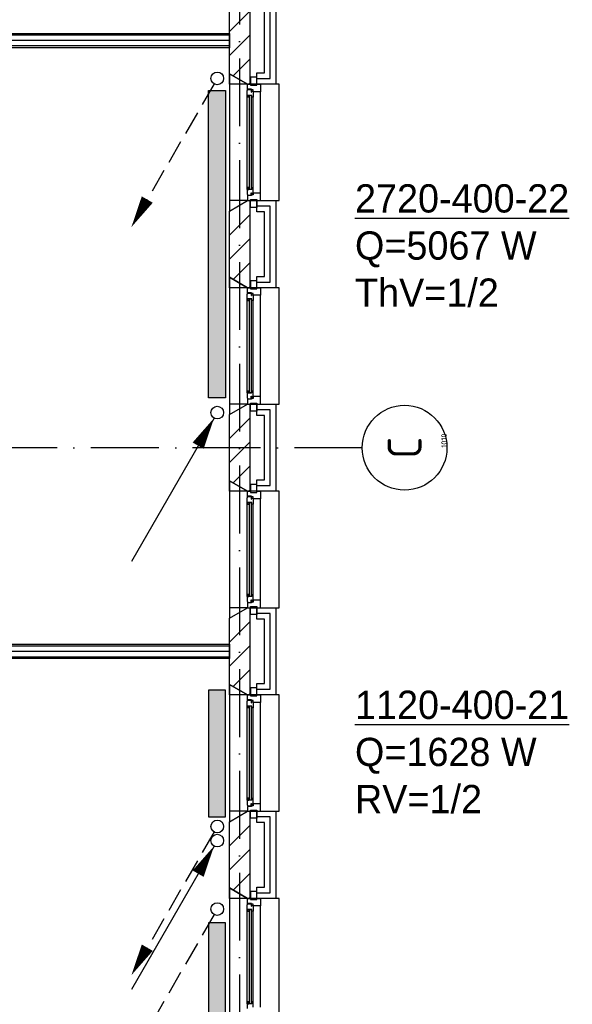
# Model space of a CAD drawing. Extents: x -36528 to 124080, y 290752 to 374852.
# Tile 22 of 66: x 59398 to 64289, y 309950 to 318657. Entities that reach past the tile are written whole.
import ezdxf
from ezdxf.enums import TextEntityAlignment as Align

# ---------------------------------------------------------------- set-up
doc = ezdxf.new("R2010")
doc.units = 0
doc.header["$LTSCALE"] = 100
doc.linetypes.add('DASHDOT', pattern=[9, 6, -1.5, 0, -1.5])
doc.layers.get('0').update_dxf_attribs({"linetype": 'CONTINUOUS'})
for name, color, linetype in [('AL$7----_STRAMIEN', 1, 'DASHDOT'), ('AL$8----_HULPLIJNEN', 2, 'CONTINUOUS'), ('AL21----_BUITENWAND', 4, 'CONTINUOUS'), ('AL21K---_ISOLATIE', 1, 'CONTINUOUS'), ('AL22----_BINNENWAND', 7, 'CONTINUOUS'), ('AL28----_KONSTRUKTIE', 3, 'CONTINUOUS'), ('AL31----_BUITENKOZ', 7, 'CONTINUOUS'), ('ALL-----_REFLIJNEN', 8, 'CONTINUOUS'), ('ALN-----_BLOCKNAAM', 2, 'CONTINUOUS'), ('ALXAB---_PREFABBETON', 1, 'CONTINUOUS'), ('WI561---', 1, 'CONTINUOUS'), ('WL561---', 4, 'CONTINUOUS'), ('WL561---_AANVOER', 4, 'CONTINUOUS'), ('WL561---_RETOUR', 4, 'CONTINUOUS')]:
    doc.layers.add(name, color=color, linetype=linetype)
doc.styles.add('BURO-025', font='BUROFONT.shx', dxfattribs={"height": 250})
doc.styles.get("Standard").update_dxf_attribs({"font": 'ISOCP'})

# ---------------------------------------------------------------- blocks, each defined once
blk = doc.blocks.new('1010')
at = {"layer": 'AL$7----_STRAMIEN', "color": 7, "linetype": 'CONTINUOUS'}
blk.add_circle((0, 750), 750, dxfattribs=at)
at = {"layer": 'ALN-----_BLOCKNAAM', "linetype": 'CONTINUOUS'}
blk.add_text('1010', height=100, dxfattribs=at).set_placement((0, 0))
blk = doc.blocks.new('2322401')
at = {"color": 0, "linetype": 'CONTINUOUS'}
for p, q in [((-0.5, 0.5, 1), (-0.5, 0.5)), ((-0.5, 0.5, 1), (-0.5, -0.5, 1)), ((0.5, 0.5, 1), (-0.5, 0.5, 1)), ((0.5, 0.5), (-0.5, 0.5)), ((-0.5, 0.5), (-0.5, -0.5)), ((0.5, 0.5, 1), (0.5, 0.5)), ((0.5, -0.5, 1), (0.5, 0.5, 1)), ((0.5, -0.5), (0.5, 0.5)), ((-0.5, -0.5, 1), (-0.5, -0.5)), ((-0.5, -0.5, 1), (0.5, -0.5, 1)), ((-0.5, -0.5), (0.5, -0.5)), ((0.5, -0.5, 1), (0.5, -0.5))]:
    blk.add_line(p, q, dxfattribs=at)
blk = doc.blocks.new('CVHATCH1')
at = {"color": 0, "linetype": 'CONTINUOUS'}
blk.add_solid([(-0.5, -0.5), (0.5, -0.5), (-0.5, 0.5), (0.5, 0.5)], dxfattribs=at)
blk = doc.blocks.new('LDV2108')
at = {"color": 0, "linetype": 'CONTINUOUS'}
for p, q in [((-0.25, -0.433), (-1.187, -2.057)), ((-1.562, -2.706), (-2.5, -4.33)), ((-2.875, -4.98), (-3.812, -6.603)), ((-4.187, -7.253), (-5.125, -8.877)), ((-5.5, -9.526), (-6.437, -11.15))]:
    blk.add_line(p, q, dxfattribs=at)
blk.add_lwpolyline([(-6.75, -11.691, 0, 1, 0), (-5.5, -9.526, 1, 1, 0)], format="xyseb", dxfattribs=at)
blk.add_circle((0, 0), 0.5, dxfattribs=at)
blk = doc.blocks.new('LDV4107')
at = {"color": 0, "linetype": 'CONTINUOUS'}
blk.add_line((-0.25, -0.433), (-6.75, -11.691), dxfattribs=at)
blk.add_lwpolyline([(-0.25, -0.433, 0, 1, 0), (-1.5, -2.598, 1, 1, 0)], format="xyseb", dxfattribs=at)
blk.add_circle((0, 0), 0.5, dxfattribs=at)
blk = doc.blocks.new('CVRINFO2')
at = {"color": 0, "linetype": 'CONTINUOUS', "style": 'BURO-025'}
for tag, p in [('CV_TEXT125', (0, 0)), ('CV_TEXT225', (0, -4.167)), ('CV_TEXT325', (0, -8.333)), ('CV_TEXT425', (0, -12.5))]:
    blk.add_attdef(tag, p, '', height=2.5, dxfattribs=at)

msp = doc.modelspace()

# ---------------------------------------------------------------- linework, layer by layer
at = {"layer": 'AL$7----_STRAMIEN', "color": 1}
for p, q in [((61344.348, 371420.208), (61344.348, 302741.907)), ((62429.048, 314871.726), (41244.348, 314871.726))]:
    msp.add_line(p, q, dxfattribs=at)
at = {"layer": 'AL$8----_HULPLIJNEN', "color": 8}
for p, q in [((61254.348, 318086.726), (61254.348, 318179.102)), ((61254.348, 318179.102), (61414.348, 318086.726)), ((61414.348, 318086.726), (61254.348, 318086.726)), ((61414.348, 317056.726), (61254.348, 317056.726)), ((61254.348, 317056.726), (61254.348, 316964.35)), ((61254.348, 316964.35), (61414.348, 317056.726)), ((61254.348, 316286.726), (61254.348, 316379.102)), ((61254.348, 316379.102), (61414.348, 316286.726)), ((61414.348, 316286.726), (61254.348, 316286.726)), ((61414.348, 315256.726), (61254.348, 315256.726)), ((61254.348, 315256.726), (61254.348, 315164.35)), ((61254.348, 315164.35), (61414.348, 315256.726)), ((61254.348, 314486.726), (61254.348, 314579.102)), ((61254.348, 314579.102), (61414.348, 314486.726)), ((61414.348, 314486.726), (61254.348, 314486.726)), ((61414.348, 313456.726), (61254.348, 313456.726)), ((61254.348, 313456.726), (61254.348, 313364.35)), ((61254.348, 313364.35), (61414.348, 313456.726)), ((61254.348, 312686.726), (61254.348, 312779.102)), ((61254.348, 312779.102), (61414.348, 312686.726)), ((61414.348, 312686.726), (61254.348, 312686.726)), ((61414.348, 311656.726), (61254.348, 311656.726)), ((61254.348, 311656.726), (61254.348, 311564.35)), ((61254.348, 311564.35), (61414.348, 311656.726)), ((61254.348, 310886.726), (61254.348, 310979.102)), ((61254.348, 310979.102), (61414.348, 310886.726)), ((61414.348, 310886.726), (61254.348, 310886.726))]:
    msp.add_line(p, q, dxfattribs=at)
at = {"layer": 'AL21----_BUITENWAND', "color": 8}
for p, q in [((61664.348, 318856.726), (61664.348, 318086.726)), ((61564.348, 318186.726), (61564.348, 318756.726)), ((61495.348, 318186.726), (61564.348, 318186.726)), ((61495.348, 318086.726), (61495.348, 318186.726)), ((61664.348, 318086.726), (61495.348, 318086.726)), ((61495.348, 316956.726), (61495.348, 317056.726)), ((61495.348, 317056.726), (61664.348, 317056.726)), ((61664.348, 317056.726), (61664.348, 316286.726)), ((61564.348, 316956.726), (61495.348, 316956.726)), ((61564.348, 316386.726), (61564.348, 316956.726)), ((61495.348, 316386.726), (61564.348, 316386.726)), ((61495.348, 316286.726), (61495.348, 316386.726)), ((61664.348, 316286.726), (61495.348, 316286.726)), ((61495.348, 315156.726), (61495.348, 315256.726)), ((61495.348, 315256.726), (61664.348, 315256.726)), ((61664.348, 315256.726), (61664.348, 314486.726)), ((61564.348, 315156.726), (61495.348, 315156.726)), ((61564.348, 314586.726), (61564.348, 315156.726)), ((61495.348, 314586.726), (61564.348, 314586.726)), ((61495.348, 314486.726), (61495.348, 314586.726)), ((61664.348, 314486.726), (61495.348, 314486.726)), ((61495.348, 313356.726), (61495.348, 313456.726)), ((61495.348, 313456.726), (61664.348, 313456.726)), ((61664.348, 313456.726), (61664.348, 312686.726)), ((61564.348, 313356.726), (61495.348, 313356.726)), ((61564.348, 312786.726), (61564.348, 313356.726)), ((61495.348, 312786.726), (61564.348, 312786.726)), ((61495.348, 312686.726), (61495.348, 312786.726)), ((61664.348, 312686.726), (61495.348, 312686.726)), ((61495.348, 311556.726), (61495.348, 311656.726)), ((61495.348, 311656.726), (61664.348, 311656.726)), ((61664.348, 311656.726), (61664.348, 310886.726)), ((61564.348, 311556.726), (61495.348, 311556.726)), ((61564.348, 310986.726), (61564.348, 311556.726)), ((61495.348, 310986.726), (61564.348, 310986.726)), ((61495.348, 310886.726), (61495.348, 310986.726)), ((61664.348, 310886.726), (61495.348, 310886.726))]:
    msp.add_line(p, q, dxfattribs=at)
at = {"layer": 'AL21K---_ISOLATIE', "color": 8, "linetype": 'CONTINUOUS'}
for p, q in [((61434.348, 318756.726), (61434.348, 318186.726)), ((61434.348, 316956.726), (61434.348, 316386.726)), ((61434.348, 315156.726), (61434.348, 314586.726)), ((61434.348, 313356.726), (61434.348, 312786.726)), ((61434.348, 311556.726), (61434.348, 310986.726))]:
    msp.add_line(p, q, dxfattribs=at)
at = {"layer": 'AL22----_BINNENWAND', "color": 8}
for p, q in [((55209.348, 318534.226), (61254.348, 318534.226)), ((61254.348, 318534.226), (61254.348, 318409.226)), ((61254.348, 318409.226), (55209.348, 318409.226)), ((55209.348, 313134.226), (61254.348, 313134.226)), ((61254.348, 313134.226), (61254.348, 313009.226)), ((61254.348, 313009.226), (55084.348, 313009.226))]:
    msp.add_line(p, q, dxfattribs=at)
at = {"layer": 'AL22----_BINNENWAND', "color": 8, "linetype": 'CONTINUOUS'}
for p, q in [((61254.348, 318519.226), (55209.348, 318519.226)), ((61254.348, 318424.226), (55209.348, 318424.226)), ((55194.348, 313119.226), (61254.348, 313119.226)), ((55099.348, 313024.226), (61254.348, 313024.226))]:
    msp.add_line(p, q, dxfattribs=at)
at = {"layer": 'AL28----_KONSTRUKTIE', "color": 8}
for p, q in [((61434.348, 318856.726), (61434.348, 318086.726)), ((61254.348, 318179.102), (61254.348, 318764.35)), ((61414.348, 318086.726), (61254.348, 318179.102)), ((61434.348, 318086.726), (61414.348, 318086.726)), ((61254.348, 316964.35), (61414.348, 317056.726)), ((61414.348, 317056.726), (61434.348, 317056.726)), ((61434.348, 317056.726), (61434.348, 316286.726)), ((61254.348, 316379.102), (61254.348, 316964.35)), ((61414.348, 316286.726), (61254.348, 316379.102)), ((61434.348, 316286.726), (61414.348, 316286.726)), ((61254.348, 315164.35), (61414.348, 315256.726)), ((61414.348, 315256.726), (61434.348, 315256.726)), ((61434.348, 315256.726), (61434.348, 314486.726)), ((61254.348, 314579.102), (61254.348, 315164.35)), ((61414.348, 314486.726), (61254.348, 314579.102)), ((61434.348, 314486.726), (61414.348, 314486.726)), ((61254.348, 313364.35), (61414.348, 313456.726)), ((61414.348, 313456.726), (61434.348, 313456.726)), ((61434.348, 313456.726), (61434.348, 312686.726)), ((61254.348, 312779.102), (61254.348, 313364.35)), ((61414.348, 312686.726), (61254.348, 312779.102)), ((61434.348, 312686.726), (61414.348, 312686.726)), ((61254.348, 311564.35), (61414.348, 311656.726)), ((61414.348, 311656.726), (61434.348, 311656.726)), ((61434.348, 311656.726), (61434.348, 310886.726)), ((61254.348, 310979.102), (61254.348, 311564.35)), ((61414.348, 310886.726), (61254.348, 310979.102)), ((61434.348, 310886.726), (61414.348, 310886.726))]:
    msp.add_line(p, q, dxfattribs=at)
at = {"layer": 'AL31----_BUITENKOZ', "color": 8}
for p, q in [((61414.348, 318086.726), (61254.348, 318179.102)), ((61254.348, 318179.102), (61254.348, 316964.35)), ((61495.348, 318147.726), (61439.348, 318147.726)), ((61439.348, 318147.726), (61439.348, 318076.726)), ((61495.348, 318076.726), (61495.348, 318147.726)), ((61694.348, 318086.726), (61414.348, 318086.726)), ((61414.348, 318086.726), (61439.348, 318086.726)), ((61414.348, 318042.726), (61414.348, 318086.726)), ((61439.348, 318086.726), (61439.348, 318076.726)), ((61439.348, 318076.726), (61495.348, 318076.726)), ((61439.348, 318076.726), (61495.348, 318076.726)), ((61495.348, 318076.726), (61495.348, 318086.726)), ((61495.348, 318086.726), (61528.348, 318086.726)), ((61528.348, 318086.726), (61528.348, 318019.726)), ((61694.348, 317056.726), (61694.348, 318086.726)), ((61411.348, 318030.028), (61415.59, 318032.477)), ((61411.348, 317987.542), (61411.348, 318030.028)), ((61452.348, 317987.542), (61411.348, 317987.542)), ((61411.348, 317155.91), (61411.348, 317987.542)), ((61413.645, 317987.542), (61427.177, 317987.542)), ((61413.645, 317970.542), (61413.645, 317987.542)), ((61427.177, 317970.542), (61413.645, 317970.542)), ((61450.348, 318042.726), (61414.348, 318042.726)), ((61415.59, 318032.477), (61415.59, 318039.542)), ((61415.59, 318039.542), (61445.348, 318039.542)), ((61427.177, 317987.542), (61427.177, 317970.542)), ((61445.348, 318039.542), (61445.348, 318017.042)), ((61445.348, 318017.042), (61450.348, 318017.042)), ((61450.348, 318036.726), (61450.348, 318042.726)), ((61465.348, 318036.726), (61450.348, 318036.726)), ((61450.348, 318017.042), (61450.348, 318025.042)), ((61450.348, 318025.042), (61465.348, 318025.042)), ((61452.348, 317970.542), (61452.348, 317987.542)), ((61465.348, 317972.601), (61452.348, 317970.542)), ((61465.348, 318019.726), (61465.348, 318036.726)), ((61465.348, 318025.042), (61465.348, 318019.726)), ((61528.348, 318019.726), (61465.348, 318019.726)), ((61465.348, 318019.726), (61465.348, 317972.601)), ((61465.348, 317170.851), (61465.348, 317972.601)), ((61528.348, 317123.726), (61528.348, 318019.726)), ((61452.348, 317155.91), (61411.348, 317155.91)), ((61411.348, 317155.91), (61411.348, 317113.424)), ((61411.348, 317113.424), (61415.59, 317110.975)), ((61427.177, 317172.91), (61413.645, 317172.91)), ((61413.645, 317172.91), (61413.645, 317155.91)), ((61413.645, 317155.91), (61427.177, 317155.91)), ((61450.348, 317100.726), (61414.348, 317100.726)), ((61414.348, 317100.726), (61414.348, 317056.726)), ((61415.59, 317110.975), (61415.59, 317103.91)), ((61415.59, 317103.91), (61445.348, 317103.91)), ((61427.177, 317155.91), (61427.177, 317172.91)), ((61445.348, 317103.91), (61445.348, 317126.41)), ((61445.348, 317126.41), (61450.348, 317126.41)), ((61450.348, 317126.41), (61450.348, 317118.41)), ((61450.348, 317118.41), (61465.348, 317118.41)), ((61465.348, 317106.726), (61450.348, 317106.726)), ((61450.348, 317106.726), (61450.348, 317100.726)), ((61465.348, 317170.851), (61452.348, 317172.91)), ((61452.348, 317172.91), (61452.348, 317155.91)), ((61465.348, 317123.726), (61465.348, 317170.851)), ((61528.348, 317123.726), (61465.348, 317123.726)), ((61465.348, 317123.726), (61465.348, 317106.726)), ((61465.348, 317118.41), (61465.348, 317123.726)), ((61528.348, 317056.726), (61528.348, 317123.726)), ((61254.348, 316964.35), (61414.348, 317056.726)), ((61414.348, 317056.726), (61694.348, 317056.726)), ((61414.348, 317056.726), (61439.348, 317056.726)), ((61439.348, 317066.726), (61495.348, 317066.726)), ((61439.348, 316995.726), (61439.348, 317066.726)), ((61439.348, 317056.726), (61439.348, 317066.726)), ((61439.348, 317066.726), (61495.348, 317066.726)), ((61495.348, 317066.726), (61495.348, 316995.726)), ((61495.348, 317066.726), (61495.348, 317056.726)), ((61495.348, 317056.726), (61528.348, 317056.726)), ((61495.348, 316995.726), (61439.348, 316995.726)), ((61414.348, 316286.726), (61254.348, 316379.102)), ((61254.348, 316379.102), (61254.348, 315164.35)), ((61495.348, 316347.726), (61439.348, 316347.726)), ((61439.348, 316347.726), (61439.348, 316276.726)), ((61495.348, 316276.726), (61495.348, 316347.726)), ((61411.348, 316230.028), (61415.59, 316232.477)), ((61411.348, 316187.542), (61411.348, 316230.028)), ((61694.348, 316286.726), (61414.348, 316286.726)), ((61414.348, 316286.726), (61439.348, 316286.726)), ((61414.348, 316242.726), (61414.348, 316286.726)), ((61450.348, 316242.726), (61414.348, 316242.726)), ((61415.59, 316232.477), (61415.59, 316239.542)), ((61415.59, 316239.542), (61445.348, 316239.542)), ((61439.348, 316286.726), (61439.348, 316276.726)), ((61439.348, 316276.726), (61495.348, 316276.726)), ((61439.348, 316276.726), (61495.348, 316276.726)), ((61445.348, 316239.542), (61445.348, 316217.042)), ((61445.348, 316217.042), (61450.348, 316217.042)), ((61450.348, 316236.726), (61450.348, 316242.726)), ((61465.348, 316236.726), (61450.348, 316236.726)), ((61450.348, 316217.042), (61450.348, 316225.042)), ((61450.348, 316225.042), (61465.348, 316225.042)), ((61465.348, 316219.726), (61465.348, 316236.726)), ((61465.348, 316225.042), (61465.348, 316219.726)), ((61528.348, 316219.726), (61465.348, 316219.726)), ((61465.348, 316219.726), (61465.348, 316172.601)), ((61495.348, 316276.726), (61495.348, 316286.726)), ((61495.348, 316286.726), (61528.348, 316286.726)), ((61528.348, 316286.726), (61528.348, 316219.726)), ((61528.348, 315323.726), (61528.348, 316219.726)), ((61694.348, 315256.726), (61694.348, 316286.726)), ((61411.348, 315355.91), (61411.348, 316187.542)), ((61452.348, 316187.542), (61411.348, 316187.542)), ((61413.645, 316187.542), (61427.177, 316187.542)), ((61413.645, 316170.542), (61413.645, 316187.542)), ((61427.177, 316170.542), (61413.645, 316170.542)), ((61427.177, 316187.542), (61427.177, 316170.542)), ((61452.348, 316170.542), (61452.348, 316187.542)), ((61465.348, 316172.601), (61452.348, 316170.542)), ((61465.348, 315370.851), (61465.348, 316172.601)), ((61452.348, 315355.91), (61411.348, 315355.91)), ((61411.348, 315355.91), (61411.348, 315313.424)), ((61427.177, 315372.91), (61413.645, 315372.91)), ((61413.645, 315372.91), (61413.645, 315355.91)), ((61413.645, 315355.91), (61427.177, 315355.91)), ((61427.177, 315355.91), (61427.177, 315372.91)), ((61465.348, 315370.851), (61452.348, 315372.91)), ((61452.348, 315372.91), (61452.348, 315355.91)), ((61465.348, 315323.726), (61465.348, 315370.851)), ((61411.348, 315313.424), (61415.59, 315310.975)), ((61450.348, 315300.726), (61414.348, 315300.726)), ((61414.348, 315300.726), (61414.348, 315256.726)), ((61415.59, 315310.975), (61415.59, 315303.91)), ((61415.59, 315303.91), (61445.348, 315303.91)), ((61439.348, 315266.726), (61495.348, 315266.726)), ((61439.348, 315195.726), (61439.348, 315266.726)), ((61439.348, 315256.726), (61439.348, 315266.726)), ((61439.348, 315266.726), (61495.348, 315266.726)), ((61445.348, 315303.91), (61445.348, 315326.41)), ((61445.348, 315326.41), (61450.348, 315326.41)), ((61450.348, 315326.41), (61450.348, 315318.41)), ((61450.348, 315318.41), (61465.348, 315318.41)), ((61465.348, 315306.726), (61450.348, 315306.726)), ((61450.348, 315306.726), (61450.348, 315300.726)), ((61528.348, 315323.726), (61465.348, 315323.726)), ((61465.348, 315323.726), (61465.348, 315306.726)), ((61465.348, 315318.41), (61465.348, 315323.726)), ((61495.348, 315266.726), (61495.348, 315195.726)), ((61495.348, 315266.726), (61495.348, 315256.726)), ((61528.348, 315256.726), (61528.348, 315323.726)), ((61254.348, 315164.35), (61414.348, 315256.726)), ((61414.348, 315256.726), (61694.348, 315256.726)), ((61414.348, 315256.726), (61439.348, 315256.726)), ((61495.348, 315195.726), (61439.348, 315195.726)), ((61495.348, 315256.726), (61528.348, 315256.726)), ((61414.348, 314486.726), (61254.348, 314579.102)), ((61254.348, 314579.102), (61254.348, 313364.35)), ((61694.348, 314486.726), (61414.348, 314486.726)), ((61414.348, 314486.726), (61439.348, 314486.726)), ((61414.348, 314442.726), (61414.348, 314486.726)), ((61495.348, 314547.726), (61439.348, 314547.726)), ((61439.348, 314547.726), (61439.348, 314476.726)), ((61439.348, 314486.726), (61439.348, 314476.726)), ((61439.348, 314476.726), (61495.348, 314476.726)), ((61439.348, 314476.726), (61495.348, 314476.726)), ((61495.348, 314476.726), (61495.348, 314547.726)), ((61495.348, 314476.726), (61495.348, 314486.726)), ((61495.348, 314486.726), (61528.348, 314486.726)), ((61528.348, 314486.726), (61528.348, 314419.726)), ((61694.348, 313456.726), (61694.348, 314486.726)), ((61411.348, 314430.028), (61415.59, 314432.477)), ((61411.348, 314387.542), (61411.348, 314430.028)), ((61450.348, 314442.726), (61414.348, 314442.726)), ((61415.59, 314432.477), (61415.59, 314439.542)), ((61415.59, 314439.542), (61445.348, 314439.542)), ((61445.348, 314439.542), (61445.348, 314417.042)), ((61445.348, 314417.042), (61450.348, 314417.042)), ((61450.348, 314436.726), (61450.348, 314442.726)), ((61465.348, 314436.726), (61450.348, 314436.726)), ((61450.348, 314417.042), (61450.348, 314425.042)), ((61450.348, 314425.042), (61465.348, 314425.042)), ((61465.348, 314419.726), (61465.348, 314436.726)), ((61465.348, 314425.042), (61465.348, 314419.726)), ((61528.348, 314419.726), (61465.348, 314419.726)), ((61465.348, 314419.726), (61465.348, 314372.601)), ((61528.348, 313523.726), (61528.348, 314419.726)), ((61411.348, 313555.91), (61411.348, 314387.542)), ((61452.348, 314387.542), (61411.348, 314387.542)), ((61413.645, 314387.542), (61427.177, 314387.542)), ((61413.645, 314370.542), (61413.645, 314387.542)), ((61427.177, 314370.542), (61413.645, 314370.542)), ((61427.177, 314387.542), (61427.177, 314370.542)), ((61452.348, 314370.542), (61452.348, 314387.542)), ((61465.348, 314372.601), (61452.348, 314370.542)), ((61465.348, 313570.851), (61465.348, 314372.601)), ((61452.348, 313555.91), (61411.348, 313555.91)), ((61411.348, 313555.91), (61411.348, 313513.424)), ((61427.177, 313572.91), (61413.645, 313572.91)), ((61413.645, 313572.91), (61413.645, 313555.91)), ((61413.645, 313555.91), (61427.177, 313555.91)), ((61427.177, 313555.91), (61427.177, 313572.91)), ((61445.348, 313503.91), (61445.348, 313526.41)), ((61445.348, 313526.41), (61450.348, 313526.41)), ((61450.348, 313526.41), (61450.348, 313518.41)), ((61450.348, 313518.41), (61465.348, 313518.41)), ((61465.348, 313570.851), (61452.348, 313572.91)), ((61452.348, 313572.91), (61452.348, 313555.91)), ((61465.348, 313523.726), (61465.348, 313570.851)), ((61528.348, 313523.726), (61465.348, 313523.726)), ((61465.348, 313523.726), (61465.348, 313506.726)), ((61465.348, 313518.41), (61465.348, 313523.726)), ((61528.348, 313456.726), (61528.348, 313523.726)), ((61254.348, 313364.35), (61414.348, 313456.726)), ((61411.348, 313513.424), (61415.59, 313510.975)), ((61450.348, 313500.726), (61414.348, 313500.726)), ((61414.348, 313500.726), (61414.348, 313456.726)), ((61414.348, 313456.726), (61694.348, 313456.726)), ((61414.348, 313456.726), (61439.348, 313456.726)), ((61415.59, 313510.975), (61415.59, 313503.91)), ((61415.59, 313503.91), (61445.348, 313503.91)), ((61439.348, 313466.726), (61495.348, 313466.726)), ((61439.348, 313395.726), (61439.348, 313466.726)), ((61439.348, 313456.726), (61439.348, 313466.726)), ((61439.348, 313466.726), (61495.348, 313466.726)), ((61465.348, 313506.726), (61450.348, 313506.726)), ((61450.348, 313506.726), (61450.348, 313500.726)), ((61495.348, 313466.726), (61495.348, 313395.726)), ((61495.348, 313466.726), (61495.348, 313456.726)), ((61495.348, 313456.726), (61528.348, 313456.726)), ((61495.348, 313395.726), (61439.348, 313395.726)), ((61414.348, 312686.726), (61254.348, 312779.102)), ((61254.348, 312779.102), (61254.348, 311564.35)), ((61495.348, 312747.726), (61439.348, 312747.726)), ((61439.348, 312747.726), (61439.348, 312676.726)), ((61495.348, 312676.726), (61495.348, 312747.726)), ((61694.348, 312686.726), (61414.348, 312686.726)), ((61414.348, 312686.726), (61439.348, 312686.726)), ((61414.348, 312642.726), (61414.348, 312686.726)), ((61439.348, 312686.726), (61439.348, 312676.726)), ((61439.348, 312676.726), (61495.348, 312676.726)), ((61439.348, 312676.726), (61495.348, 312676.726)), ((61495.348, 312676.726), (61495.348, 312686.726)), ((61495.348, 312686.726), (61528.348, 312686.726)), ((61528.348, 312686.726), (61528.348, 312619.726)), ((61694.348, 311656.726), (61694.348, 312686.726)), ((61411.348, 312630.028), (61415.59, 312632.477)), ((61411.348, 312587.542), (61411.348, 312630.028)), ((61411.348, 311755.91), (61411.348, 312587.542)), ((61452.348, 312587.542), (61411.348, 312587.542)), ((61413.645, 312587.542), (61427.177, 312587.542)), ((61413.645, 312570.542), (61413.645, 312587.542)), ((61427.177, 312570.542), (61413.645, 312570.542)), ((61450.348, 312642.726), (61414.348, 312642.726)), ((61415.59, 312632.477), (61415.59, 312639.542)), ((61415.59, 312639.542), (61445.348, 312639.542)), ((61427.177, 312587.542), (61427.177, 312570.542)), ((61445.348, 312639.542), (61445.348, 312617.042)), ((61445.348, 312617.042), (61450.348, 312617.042)), ((61450.348, 312636.726), (61450.348, 312642.726)), ((61465.348, 312636.726), (61450.348, 312636.726)), ((61450.348, 312617.042), (61450.348, 312625.042)), ((61450.348, 312625.042), (61465.348, 312625.042)), ((61452.348, 312570.542), (61452.348, 312587.542)), ((61465.348, 312572.601), (61452.348, 312570.542)), ((61465.348, 312619.726), (61465.348, 312636.726)), ((61465.348, 312625.042), (61465.348, 312619.726)), ((61528.348, 312619.726), (61465.348, 312619.726)), ((61465.348, 312619.726), (61465.348, 312572.601)), ((61465.348, 311770.851), (61465.348, 312572.601)), ((61528.348, 311723.726), (61528.348, 312619.726)), ((61452.348, 311755.91), (61411.348, 311755.91)), ((61411.348, 311755.91), (61411.348, 311713.424)), ((61411.348, 311713.424), (61415.59, 311710.975)), ((61427.177, 311772.91), (61413.645, 311772.91)), ((61413.645, 311772.91), (61413.645, 311755.91)), ((61413.645, 311755.91), (61427.177, 311755.91)), ((61450.348, 311700.726), (61414.348, 311700.726)), ((61414.348, 311700.726), (61414.348, 311656.726)), ((61415.59, 311710.975), (61415.59, 311703.91)), ((61415.59, 311703.91), (61445.348, 311703.91)), ((61427.177, 311755.91), (61427.177, 311772.91)), ((61445.348, 311703.91), (61445.348, 311726.41)), ((61445.348, 311726.41), (61450.348, 311726.41)), ((61450.348, 311726.41), (61450.348, 311718.41)), ((61450.348, 311718.41), (61465.348, 311718.41)), ((61465.348, 311706.726), (61450.348, 311706.726)), ((61450.348, 311706.726), (61450.348, 311700.726)), ((61465.348, 311770.851), (61452.348, 311772.91)), ((61452.348, 311772.91), (61452.348, 311755.91)), ((61465.348, 311723.726), (61465.348, 311770.851)), ((61528.348, 311723.726), (61465.348, 311723.726)), ((61465.348, 311723.726), (61465.348, 311706.726)), ((61465.348, 311718.41), (61465.348, 311723.726)), ((61528.348, 311656.726), (61528.348, 311723.726)), ((61254.348, 311564.35), (61414.348, 311656.726)), ((61414.348, 311656.726), (61694.348, 311656.726)), ((61414.348, 311656.726), (61439.348, 311656.726)), ((61439.348, 311666.726), (61495.348, 311666.726)), ((61439.348, 311595.726), (61439.348, 311666.726)), ((61439.348, 311656.726), (61439.348, 311666.726)), ((61439.348, 311666.726), (61495.348, 311666.726)), ((61495.348, 311666.726), (61495.348, 311595.726)), ((61495.348, 311666.726), (61495.348, 311656.726)), ((61495.348, 311656.726), (61528.348, 311656.726)), ((61495.348, 311595.726), (61439.348, 311595.726)), ((61414.348, 310886.726), (61254.348, 310979.102)), ((61254.348, 310979.102), (61254.348, 309764.35)), ((61495.348, 310947.726), (61439.348, 310947.726)), ((61439.348, 310947.726), (61439.348, 310876.726)), ((61495.348, 310876.726), (61495.348, 310947.726)), ((61411.348, 310830.028), (61415.59, 310832.477)), ((61411.348, 310787.542), (61411.348, 310830.028)), ((61694.348, 310886.726), (61414.348, 310886.726)), ((61414.348, 310886.726), (61439.348, 310886.726)), ((61414.348, 310842.726), (61414.348, 310886.726)), ((61450.348, 310842.726), (61414.348, 310842.726)), ((61415.59, 310832.477), (61415.59, 310839.542)), ((61415.59, 310839.542), (61445.348, 310839.542)), ((61439.348, 310886.726), (61439.348, 310876.726)), ((61439.348, 310876.726), (61495.348, 310876.726)), ((61439.348, 310876.726), (61495.348, 310876.726)), ((61445.348, 310839.542), (61445.348, 310817.042)), ((61450.348, 310836.726), (61450.348, 310842.726)), ((61465.348, 310836.726), (61450.348, 310836.726)), ((61450.348, 310817.042), (61450.348, 310825.042)), ((61450.348, 310825.042), (61465.348, 310825.042)), ((61465.348, 310819.726), (61465.348, 310836.726)), ((61465.348, 310825.042), (61465.348, 310819.726)), ((61528.348, 310819.726), (61465.348, 310819.726)), ((61465.348, 310819.726), (61465.348, 310772.601)), ((61495.348, 310876.726), (61495.348, 310886.726)), ((61495.348, 310886.726), (61528.348, 310886.726)), ((61528.348, 310886.726), (61528.348, 310819.726)), ((61528.348, 309923.726), (61528.348, 310819.726)), ((61694.348, 309856.726), (61694.348, 310886.726)), ((61411.348, 309955.91), (61411.348, 310787.542)), ((61452.348, 310787.542), (61411.348, 310787.542)), ((61413.645, 310787.542), (61427.177, 310787.542)), ((61413.645, 310770.542), (61413.645, 310787.542)), ((61427.177, 310770.542), (61413.645, 310770.542)), ((61427.177, 310787.542), (61427.177, 310770.542)), ((61445.348, 310817.042), (61450.348, 310817.042)), ((61452.348, 310770.542), (61452.348, 310787.542)), ((61465.348, 310772.601), (61452.348, 310770.542)), ((61465.348, 309970.851), (61465.348, 310772.601)), ((61452.348, 309955.91), (61411.348, 309955.91)), ((61411.348, 309955.91), (61411.348, 309913.424)), ((61427.177, 309972.91), (61413.645, 309972.91)), ((61413.645, 309972.91), (61413.645, 309955.91)), ((61413.645, 309955.91), (61427.177, 309955.91)), ((61427.177, 309955.91), (61427.177, 309972.91)), ((61465.348, 309970.851), (61452.348, 309972.91)), ((61452.348, 309972.91), (61452.348, 309955.91)), ((61465.348, 309923.726), (61465.348, 309970.851))]:
    msp.add_line(p, q, dxfattribs=at)
at = {"layer": 'AL31----_BUITENKOZ', "color": 8, "linetype": 'CONTINUOUS'}
for p, q in [((61450.348, 317985.542), (61429.348, 317985.542)), ((61429.348, 317985.542), (61429.348, 317157.91)), ((61450.348, 317157.91), (61450.348, 317985.542)), ((61429.348, 317157.91), (61450.348, 317157.91)), ((61450.348, 316185.542), (61429.348, 316185.542)), ((61429.348, 316185.542), (61429.348, 315357.91)), ((61450.348, 315357.91), (61450.348, 316185.542)), ((61429.348, 315357.91), (61450.348, 315357.91)), ((61450.348, 314385.542), (61429.348, 314385.542)), ((61429.348, 314385.542), (61429.348, 313557.91)), ((61450.348, 313557.91), (61450.348, 314385.542)), ((61429.348, 313557.91), (61450.348, 313557.91)), ((61450.348, 312585.542), (61429.348, 312585.542)), ((61429.348, 312585.542), (61429.348, 311757.91)), ((61450.348, 311757.91), (61450.348, 312585.542)), ((61429.348, 311757.91), (61450.348, 311757.91)), ((61450.348, 310785.542), (61429.348, 310785.542)), ((61429.348, 310785.542), (61429.348, 309957.91)), ((61450.348, 309957.91), (61450.348, 310785.542)), ((61429.348, 309957.91), (61450.348, 309957.91))]:
    msp.add_line(p, q, dxfattribs=at)
at = {"layer": 'ALL-----_REFLIJNEN', "color": 8, "linetype": 'CONTINUOUS'}
for p, q in [((61614.348, 318136.726), (61614.348, 318806.726)), ((61254.348, 318471.726), (55209.348, 318471.726)), ((61495.348, 318136.726), (61614.348, 318136.726)), ((61614.348, 317006.726), (61495.348, 317006.726)), ((61614.348, 316336.726), (61614.348, 317006.726)), ((61495.348, 316336.726), (61614.348, 316336.726)), ((61614.348, 315206.726), (61495.348, 315206.726)), ((61614.348, 314536.726), (61614.348, 315206.726)), ((61495.348, 314536.726), (61614.348, 314536.726)), ((61614.348, 313406.726), (61495.348, 313406.726)), ((61614.348, 312736.726), (61614.348, 313406.726)), ((55146.848, 313071.726), (61254.348, 313071.726)), ((61495.348, 312736.726), (61614.348, 312736.726)), ((61614.348, 311606.726), (61495.348, 311606.726)), ((61614.348, 310936.726), (61614.348, 311606.726)), ((61495.348, 310936.726), (61614.348, 310936.726))]:
    msp.add_line(p, q, dxfattribs=at)
at = {"layer": 'ALXAB---_PREFABBETON', "color": 8}
for p, q in [((61434.348, 318732.218), (61254.348, 318552.218)), ((61434.348, 318520.086), (61254.348, 318340.086)), ((61434.348, 318307.954), (61286.775, 318160.38)), ((61434.348, 318095.822), (61425.253, 318086.726)), ((61434.348, 316932.218), (61254.348, 316752.218)), ((61434.348, 316720.086), (61254.348, 316540.086)), ((61434.348, 316507.954), (61286.775, 316360.38)), ((61434.348, 316295.822), (61425.253, 316286.726)), ((61434.348, 315132.218), (61254.348, 314952.218)), ((61434.348, 314920.086), (61254.348, 314740.086)), ((61434.348, 314707.954), (61286.775, 314560.38)), ((61434.348, 314495.822), (61425.253, 314486.726)), ((61434.348, 313332.218), (61254.348, 313152.218)), ((61434.348, 313120.086), (61254.348, 312940.086)), ((61434.348, 312907.954), (61286.775, 312760.38)), ((61434.348, 312695.822), (61425.253, 312686.726)), ((61434.348, 311532.218), (61254.348, 311352.218)), ((61434.348, 311320.086), (61254.348, 311140.086)), ((61434.348, 311107.954), (61286.775, 310960.38)), ((61434.348, 310895.822), (61425.253, 310886.726))]:
    msp.add_line(p, q, dxfattribs=at)

# ---------------------------------------------------------------- block references
at = {"layer": 'AL$7----_STRAMIEN'}
ref = msp.add_blockref('1010', (63179.048, 314871.726), dxfattribs=dict(at, xscale=0.5, yscale=0.5, zscale=0.5, rotation=90))
ref.add_attrib('STR-NAAM', 'C', dxfattribs={"color": 3, "linetype": 'CONTINUOUS', "height": 300, "rotation": 90}).set_placement((62804.048, 314871.726), align=Align.MIDDLE)
at = {"layer": 'WI561---'}
ref = msp.add_blockref('CVRINFO2', (62365.265, 316951.564), dxfattribs=dict(at, xscale=100, yscale=100, zscale=100))
ref.add_attrib('CV_TEXT125', '%%u2720-400-22', (62365.265, 316951.564), dxfattribs={"layer": '0', "color": 2, "linetype": 'CONTINUOUS', "height": 250, "style": 'BURO-025'})
ref.add_attrib('CV_TEXT225', 'Q=5067 W', (62365.265, 316534.897), dxfattribs={"layer": '0', "color": 2, "linetype": 'CONTINUOUS', "height": 250, "style": 'BURO-025'})
ref.add_attrib('CV_TEXT325', 'ThV=1/2', (62365.265, 316118.231), dxfattribs={"layer": '0', "color": 2, "linetype": 'CONTINUOUS', "height": 250, "style": 'BURO-025'})
ref = msp.add_blockref('CVRINFO2', (62365.265, 312473.545), dxfattribs=dict(at, xscale=100, yscale=100, zscale=100))
ref.add_attrib('CV_TEXT125', '%%u1120-400-21', (62365.265, 312473.545), dxfattribs={"layer": '0', "color": 2, "linetype": 'CONTINUOUS', "height": 250, "style": 'BURO-025'})
ref.add_attrib('CV_TEXT225', 'Q=1628 W', (62365.265, 312056.878), dxfattribs={"layer": '0', "color": 2, "linetype": 'CONTINUOUS', "height": 250, "style": 'BURO-025'})
ref.add_attrib('CV_TEXT325', 'RV=1/2', (62365.265, 311640.211), dxfattribs={"layer": '0', "color": 2, "linetype": 'CONTINUOUS', "height": 250, "style": 'BURO-025'})
at = {"layer": 'WL561---', "yscale": 150}
for name, p, xscale, zscale, rotation in [('2322401', (61143.993, 316671.726), -2720, 400, 89.9999999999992), ('CVHATCH1', (61143.993, 316671.726), -2720, 2720, 89.99999999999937), ('2322401', (61143.993, 312167.245), 1120, 400, 89.9999999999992), ('CVHATCH1', (61143.993, 312167.245), 1120, 1120, 89.9999999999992), ('2322401', (61143.993, 309471.726), 2400, 400, 89.9999999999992), ('CVHATCH1', (61143.993, 309471.726), 2400, 2400, 89.9999999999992)]:
    msp.add_blockref(name, p, dxfattribs=dict(at, xscale=xscale, zscale=zscale, rotation=rotation))
at = {"layer": 'WL561---_AANVOER', "color": 2, "xscale": 112.5, "yscale": 112.5, "zscale": 112.5}
for p in [(61145.982, 315182.163), (61145.982, 311397.794)]:
    msp.add_blockref('LDV4107', p, dxfattribs=at)
at = {"layer": 'WL561---_RETOUR', "color": 2, "xscale": 112.5, "yscale": 112.5, "zscale": 112.5}
for p in [(61146.101, 318137.887), (61146.101, 311522.714), (61146.101, 310792.376)]:
    msp.add_blockref('LDV2108', p, dxfattribs=at)

doc.saveas('drawing.dxf')
